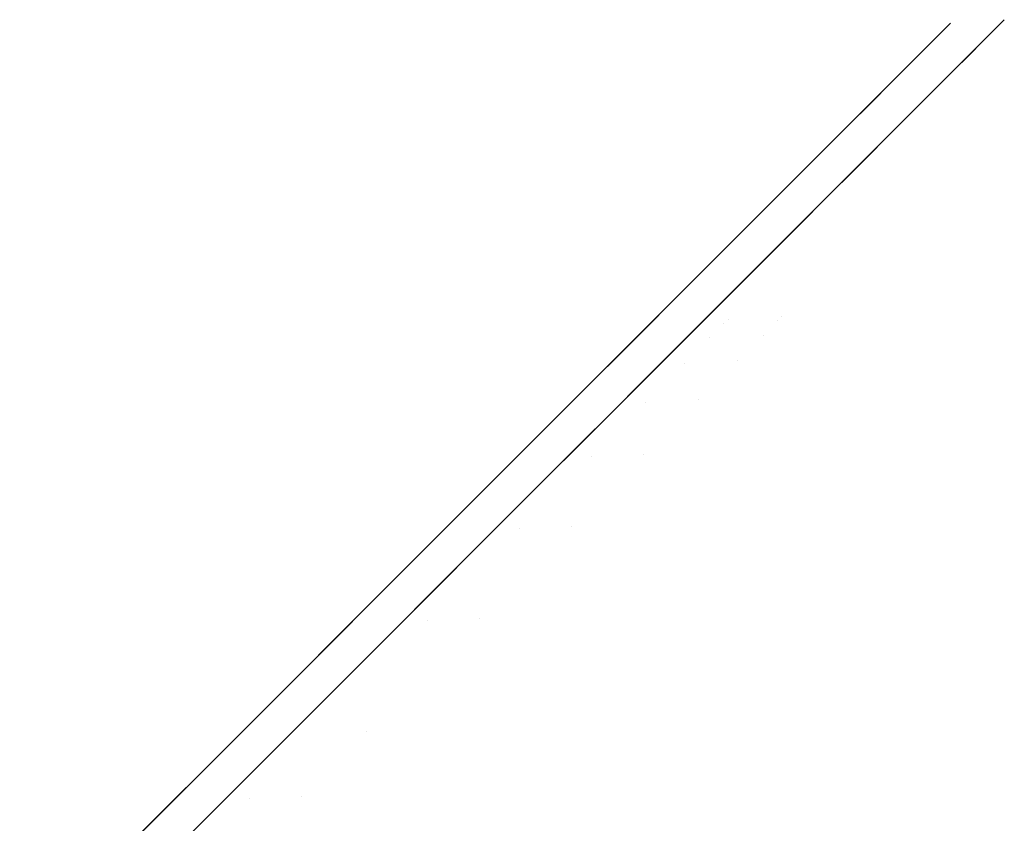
# Model space of a CAD drawing. Header units: centimetres. Extents: x -48.9 to -31, y -8.3 to 9.3.
# Tile 9 of 9: x -34.7 to -31, y 6.3 to 9.3. Entities that reach past the tile are written whole.
import ezdxf

# ---------------------------------------------------------------- set-up
doc = ezdxf.new("R2010")
doc.units = ezdxf.units.CM
doc.header["$LTSCALE"] = 2.54
doc.layers.add('Lucido design-1', color=7, linetype='Continuous')

# ---------------------------------------------------------------- blocks, each defined once
blk = doc.blocks.new('Gruppo-1')
at = {"color": 30, "linetype": 'Continuous', "lineweight": 9}
for points, invisible_edges in [([(-31.2673, 9.3175, -558.2069), (-32.095, 8.214, -558.3062), (-32.1474, 8.1616, -557.5601)], 11), ([(-32.1474, 8.1616, -557.5601), (-31.336, 9.2489, -557.3568), (-31.2673, 9.3175, -558.2069)], 9), ([(-31.2476, 9.3373, -559.0103), (-31.2808, 9.3041, -559.8126), (-32.095, 8.214, -559.7144)], 10), ([(-32.095, 8.214, -559.7144), (-32.0789, 8.2301, -559.0103), (-31.2476, 9.3373, -559.0103)], 11), ([(-32.095, 8.214, -558.3062), (-31.2673, 9.3175, -558.2069), (-31.2642, 9.3207, -558.2458)], 9), ([(-32.0789, 8.2301, -559.0103), (-32.095, 8.214, -558.3062), (-31.2642, 9.3207, -558.2458)], 11), ([(-31.2642, 9.3207, -558.2458), (-31.2476, 9.3373, -559.0103), (-32.0789, 8.2301, -559.0103)], 10), ([(-31.0658, 9.3308, -558.2048), (-31.1355, 9.2611, -557.3527), (-31.9487, 8.1713, -557.5564)], 10), ([(-31.9487, 8.1713, -557.5564), (-31.8962, 8.2239, -558.3044), (-31.0658, 9.3308, -558.2048)], 11), ([(-31.0466, 9.35, -559.0103), (-31.8801, 8.24, -559.0103), (-31.8962, 8.2239, -559.7161)], 11), ([(-31.8962, 8.2239, -559.7161), (-31.0799, 9.3167, -559.8146), (-31.0466, 9.35, -559.0103)], 9), ([(-31.0641, 9.3325, -558.2255), (-31.8962, 8.2239, -558.3044), (-31.8801, 8.24, -559.0103)], 11), ([(-31.0641, 9.3325, -558.2255), (-31.0658, 9.3308, -558.2048), (-31.8962, 8.2239, -558.3044)], 10), ([(-31.1067, 9.2899, -560.4642), (-31.0799, 9.3167, -559.8146), (-31.8962, 8.2239, -559.7161)], 10), ([(-31.8801, 8.24, -559.0103), (-31.0466, 9.35, -559.0103), (-31.0641, 9.3325, -558.2255)], 9), ([(-31.2673, 9.3175, -558.2069), (-31.336, 9.2489, -557.3568), (-31.1355, 9.2611, -557.3527)], 10), ([(-31.0799, 9.3167, -559.8146), (-31.2808, 9.3041, -559.8126), (-31.2476, 9.3373, -559.0103)], 9), ([(-31.2808, 9.3041, -559.8126), (-31.0799, 9.3167, -559.8146), (-31.1067, 9.2899, -560.4642)], 9), ([(-31.1355, 9.2611, -557.3527), (-31.0658, 9.3308, -558.2048), (-31.2673, 9.3175, -558.2069)], 10), ([(-31.2642, 9.3207, -558.2458), (-31.2673, 9.3175, -558.2069), (-31.0658, 9.3308, -558.2048)], 10), ([(-31.0466, 9.35, -559.0103), (-31.2476, 9.3373, -559.0103), (-31.2642, 9.3207, -558.2458)], 9), ([(-31.2642, 9.3207, -558.2458), (-31.0641, 9.3325, -558.2255), (-31.0466, 9.35, -559.0103)], 9), ([(-31.0658, 9.3308, -558.2048), (-31.0641, 9.3325, -558.2255), (-31.2642, 9.3207, -558.2458)], 10), ([(-31.2476, 9.3373, -559.0103), (-31.0466, 9.35, -559.0103), (-31.0799, 9.3167, -559.8146)], 9), ([(-32.095, 8.214, -559.7144), (-31.2808, 9.3041, -559.8126), (-31.3077, 9.2772, -560.4623)], 9), ([(-31.8962, 8.2239, -559.7161), (-31.9487, 8.1713, -560.4641), (-31.1067, 9.2899, -560.4642)], 11), ([(-31.9487, 8.1713, -560.4641), (-31.1315, 9.2651, -560.668), (-31.1067, 9.2899, -560.4642)], 9), ([(-31.1067, 9.2899, -560.4642), (-31.3077, 9.2772, -560.4623), (-31.2808, 9.3041, -559.8126)], 9), ([(-31.3077, 9.2772, -560.4623), (-31.1067, 9.2899, -560.4642), (-31.1315, 9.2651, -560.668)], 9), ([(-31.3322, 9.2527, -560.6638), (-31.4412, 9.1436, -561.5611), (-32.2428, 8.0662, -561.2466)], 10), ([(-32.2428, 8.0662, -561.2466), (-32.1474, 8.1616, -560.4604), (-31.3322, 9.2527, -560.6638)], 11), ([(-31.3077, 9.2772, -560.4623), (-32.1474, 8.1616, -560.4604), (-32.095, 8.214, -559.7144)], 11), ([(-31.3077, 9.2772, -560.4623), (-31.3322, 9.2527, -560.6638), (-32.1474, 8.1616, -560.4604)], 10), ([(-31.3685, 9.2164, -556.9539), (-31.336, 9.2489, -557.3568), (-32.1474, 8.1616, -557.5601)], 10), ([(-31.1315, 9.2651, -560.668), (-31.9487, 8.1713, -560.4641), (-32.0443, 8.0757, -561.2522)], 11), ([(-32.0443, 8.0757, -561.2522), (-31.2407, 9.1559, -561.5675), (-31.1315, 9.2651, -560.668)], 9), ([(-31.9487, 8.1713, -557.5564), (-31.1355, 9.2611, -557.3527), (-31.1699, 9.2267, -556.9319)], 9), ([(-31.2407, 9.1559, -561.5675), (-31.4412, 9.1436, -561.5611), (-31.3322, 9.2527, -560.6638)], 9), ([(-31.336, 9.2489, -557.3568), (-31.3685, 9.2164, -556.9539), (-31.1699, 9.2267, -556.9319)], 10), ([(-31.1699, 9.2267, -556.9319), (-31.1355, 9.2611, -557.3527), (-31.336, 9.2489, -557.3568)], 10), ([(-31.1315, 9.2651, -560.668), (-31.3322, 9.2527, -560.6638), (-31.3077, 9.2772, -560.4623)], 9), ([(-31.3322, 9.2527, -560.6638), (-31.1315, 9.2651, -560.668), (-31.2407, 9.1559, -561.5675)], 9), ([(-32.2428, 8.0662, -556.7739), (-31.4459, 9.139, -556.4614), (-31.3685, 9.2164, -556.9539)], 9), ([(-31.3685, 9.2164, -556.9539), (-32.1474, 8.1616, -557.5601), (-32.2428, 8.0662, -556.7739)], 11), ([(-32.0443, 8.0757, -556.7683), (-31.9487, 8.1713, -557.5564), (-31.1699, 9.2267, -556.9319)], 11), ([(-31.1699, 9.2267, -556.9319), (-31.2453, 9.1513, -556.455), (-32.0443, 8.0757, -556.7683)], 10), ([(-31.3685, 9.2164, -556.9539), (-31.4459, 9.139, -556.4614), (-31.2453, 9.1513, -556.455)], 10), ([(-31.2453, 9.1513, -556.455), (-31.1699, 9.2267, -556.9319), (-31.3685, 9.2164, -556.9539)], 10), ([(-32.2428, 8.0662, -561.2466), (-31.4412, 9.1436, -561.5611), (-31.4669, 9.1179, -561.7722)], 9), ([(-31.57, 9.0148, -555.6713), (-31.4459, 9.139, -556.4614), (-32.2428, 8.0662, -556.7739)], 10), ([(-32.1903, 7.9298, -562.0768), (-31.4127, 8.9839, -562.5055), (-31.266, 9.1306, -561.7758)], 9), ([(-31.266, 9.1306, -561.7758), (-32.0443, 8.0757, -561.2522), (-32.1903, 7.9298, -562.0768)], 11), ([(-31.266, 9.1306, -561.7758), (-31.2407, 9.1559, -561.5675), (-32.0443, 8.0757, -561.2522)], 10), ([(-32.0443, 8.0757, -556.7683), (-31.2453, 9.1513, -556.455), (-31.3729, 9.0237, -555.6477)], 9), ([(-31.4459, 9.139, -556.4614), (-31.57, 9.0148, -555.6713), (-31.3729, 9.0237, -555.6477)], 10), ([(-31.266, 9.1306, -561.7758), (-31.4669, 9.1179, -561.7722), (-31.4412, 9.1436, -561.5611)], 9), ([(-31.4669, 9.1179, -561.7722), (-31.266, 9.1306, -561.7758), (-31.4127, 8.9839, -562.5055)], 9), ([(-31.3729, 9.0237, -555.6477), (-31.2453, 9.1513, -556.455), (-31.4459, 9.139, -556.4614)], 10), ([(-31.4412, 9.1436, -561.5611), (-31.2407, 9.1559, -561.5675), (-31.266, 9.1306, -561.7758)], 9), ([(-32.3884, 7.9206, -562.0692), (-32.2428, 8.0662, -561.2466), (-31.4669, 9.1179, -561.7722)], 11), ([(-31.4669, 9.1179, -561.7722), (-31.6127, 8.9721, -562.4967), (-32.3884, 7.9206, -562.0692)], 10), ([(-31.4127, 8.9839, -562.5055), (-31.6127, 8.9721, -562.4967), (-31.4669, 9.1179, -561.7722)], 9), ([(-31.3729, 9.0237, -555.6477), (-32.1903, 7.9298, -555.9437), (-32.0443, 8.0757, -556.7683)], 11), ([(-31.3729, 9.0237, -555.6477), (-31.4053, 8.9913, -555.5124), (-32.1903, 7.9298, -555.9437)], 10), ([(-31.4053, 8.9913, -555.5124), (-31.3729, 9.0237, -555.6477), (-31.57, 9.0148, -555.6713)], 10), ([(-31.4053, 8.9913, -555.5124), (-31.6385, 8.7581, -554.5365), (-32.3944, 7.7257, -555.0884)], 10), ([(-32.3944, 7.7257, -555.0884), (-32.1903, 7.9298, -555.9437), (-31.4053, 8.9913, -555.5124)], 11), ([(-32.2428, 8.0662, -556.7739), (-32.3884, 7.9206, -555.9513), (-31.57, 9.0148, -555.6713)], 11), ([(-32.3884, 7.9206, -555.9513), (-31.6057, 8.9791, -555.5214), (-31.57, 9.0148, -555.6713)], 9), ([(-31.5245, 8.8721, -563.0617), (-31.4127, 8.9839, -562.5055), (-32.1903, 7.9298, -562.0768)], 10), ([(-31.6385, 8.7581, -554.5365), (-31.4053, 8.9913, -555.5124), (-31.6057, 8.9791, -555.5214)], 10), ([(-31.6127, 8.9721, -562.4967), (-31.4127, 8.9839, -562.5055), (-31.5245, 8.8721, -563.0617)], 9), ([(-31.57, 9.0148, -555.6713), (-31.6057, 8.9791, -555.5214), (-31.4053, 8.9913, -555.5124)], 10), ([(-31.6057, 8.9791, -555.5214), (-32.3884, 7.9206, -555.9513), (-32.5919, 7.7171, -555.0982)], 11), ([(-32.5919, 7.7171, -555.0982), (-31.8376, 8.7472, -554.5474), (-31.6057, 8.9791, -555.5214)], 9), ([(-32.3884, 7.9206, -562.0692), (-31.6127, 8.9721, -562.4967), (-31.7254, 8.8595, -563.0564)], 9), ([(-31.6057, 8.9791, -555.5214), (-31.8376, 8.7472, -554.5474), (-31.6385, 8.7581, -554.5365)], 10), ([(-31.5245, 8.8721, -563.0617), (-31.7254, 8.8595, -563.0564), (-31.6127, 8.9721, -562.4967)], 9), ([(-31.7254, 8.8595, -563.0564), (-32.5919, 7.7171, -562.9223), (-32.3884, 7.9206, -562.0692)], 11), ([(-31.7254, 8.8595, -563.0564), (-31.8436, 8.7413, -563.4692), (-32.5919, 7.7171, -562.9223)], 10), ([(-32.1903, 7.9298, -562.0768), (-32.3944, 7.7257, -562.9321), (-31.5245, 8.8721, -563.0617)], 11), ([(-32.3944, 7.7257, -562.9321), (-31.6442, 8.7524, -563.4803), (-31.5245, 8.8721, -563.0617)], 9), ([(-31.6442, 8.7524, -563.4803), (-31.8436, 8.7413, -563.4692), (-31.7254, 8.8595, -563.0564)], 9), ([(-31.7254, 8.8595, -563.0564), (-31.5245, 8.8721, -563.0617), (-31.6442, 8.7524, -563.4803)], 9), ([(-32.8612, 7.4478, -563.7975), (-32.5919, 7.7171, -562.9223), (-31.8436, 8.7413, -563.4692)], 11), ([(-31.8436, 8.7413, -563.4692), (-32.0811, 8.5037, -564.2988), (-32.8612, 7.4478, -563.7975)], 10), ([(-32.6644, 7.4557, -563.8095), (-31.8803, 8.5163, -564.306), (-31.6442, 8.7524, -563.4803)], 9), ([(-31.6442, 8.7524, -563.4803), (-32.3944, 7.7257, -562.9321), (-32.6644, 7.4557, -563.8095)], 11), ([(-31.8695, 8.7154, -554.4136), (-31.8376, 8.7472, -554.5474), (-32.5919, 7.7171, -555.0982)], 10), ([(-32.3944, 7.7257, -555.0884), (-31.6385, 8.7581, -554.5365), (-31.6739, 8.7227, -554.3887)], 9), ([(-31.8803, 8.5163, -564.306), (-32.0811, 8.5037, -564.2988), (-31.8436, 8.7413, -563.4692)], 9), ([(-31.8436, 8.7413, -563.4692), (-31.6442, 8.7524, -563.4803), (-31.8803, 8.5163, -564.306)], 9), ([(-31.8376, 8.7472, -554.5474), (-31.8695, 8.7154, -554.4136), (-31.6739, 8.7227, -554.3887)], 10), ([(-31.6739, 8.7227, -554.3887), (-31.6385, 8.7581, -554.5365), (-31.8376, 8.7472, -554.5474)], 10), ([(-31.8695, 8.7154, -554.4136), (-32.5919, 7.7171, -555.0982), (-32.8612, 7.4478, -554.223)], 11), ([(-32.8612, 7.4478, -554.223), (-32.15, 8.4348, -553.5526), (-31.8695, 8.7154, -554.4136)], 9), ([(-31.6739, 8.7227, -554.3887), (-31.9515, 8.4451, -553.5391), (-32.6644, 7.4557, -554.211)], 10), ([(-32.6644, 7.4557, -554.211), (-32.3944, 7.7257, -555.0884), (-31.6739, 8.7227, -554.3887)], 11), ([(-31.8695, 8.7154, -554.4136), (-32.15, 8.4348, -553.5526), (-31.9515, 8.4451, -553.5391)], 10), ([(-31.9515, 8.4451, -553.5391), (-31.6739, 8.7227, -554.3887), (-31.8695, 8.7154, -554.4136)], 10), ([(-32.6644, 7.4557, -563.8095), (-31.9475, 8.4491, -564.4834), (-31.8803, 8.5163, -564.306)], 9), ([(-32.0811, 8.5037, -564.2988), (-31.8803, 8.5163, -564.306), (-31.9475, 8.4491, -564.4834)], 9), ([(-32.0811, 8.5037, -564.2988), (-32.1461, 8.4388, -564.4699), (-32.8612, 7.4478, -563.7975)], 10), ([(-31.9475, 8.4491, -564.4834), (-32.1461, 8.4388, -564.4699), (-32.0811, 8.5037, -564.2988)], 9), ([(-32.1461, 8.4388, -564.4699), (-32.531, 8.0539, -565.4841), (-33.2038, 7.1052, -564.6833)], 10), ([(-33.2038, 7.1052, -564.6833), (-32.8612, 7.4478, -563.7975), (-32.1461, 8.4388, -564.4699)], 11), ([(-31.9475, 8.4491, -564.4834), (-32.6644, 7.4557, -563.8095), (-33.0078, 7.1123, -564.6975)], 11), ([(-33.0078, 7.1123, -564.6975), (-32.3302, 8.0664, -565.4931), (-31.9475, 8.4491, -564.4834)], 9), ([(-32.266, 8.3188, -553.1968), (-32.15, 8.4348, -553.5526), (-32.8612, 7.4478, -554.223)], 10), ([(-32.6644, 7.4557, -554.211), (-31.9515, 8.4451, -553.5391), (-32.0718, 8.3248, -553.171)], 9), ([(-32.3302, 8.0664, -565.4931), (-32.531, 8.0539, -565.4841), (-32.1461, 8.4388, -564.4699)], 9), ([(-32.1461, 8.4388, -564.4699), (-31.9475, 8.4491, -564.4834), (-32.3302, 8.0664, -565.4931)], 9), ([(-32.15, 8.4348, -553.5526), (-32.266, 8.3188, -553.1968), (-32.0718, 8.3248, -553.171)], 10), ([(-32.0718, 8.3248, -553.171), (-31.9515, 8.4451, -553.5391), (-32.15, 8.4348, -553.5526)], 10), ([(-33.0078, 7.1123, -553.323), (-32.6644, 7.4557, -554.211), (-32.0718, 8.3248, -553.171)], 11), ([(-32.0718, 8.3248, -553.171), (-32.3448, 8.0518, -552.5286), (-33.0078, 7.1123, -553.323)], 10), ([(-32.3448, 8.0518, -552.5286), (-32.0718, 8.3248, -553.171), (-32.266, 8.3188, -553.1968)], 10), ([(-33.2038, 7.1052, -553.3372), (-32.5423, 8.0425, -552.5446), (-32.266, 8.3188, -553.1968)], 9), ([(-32.266, 8.3188, -553.1968), (-32.8612, 7.4478, -554.223), (-33.2038, 7.1052, -553.3372)], 11), ([(-32.266, 8.3188, -553.1968), (-32.5423, 8.0425, -552.5446), (-32.3448, 8.0518, -552.5286)], 10), ([(-32.9631, 7.1064, -558.4061), (-33.0081, 7.0614, -557.7659), (-32.1474, 8.1616, -557.5601), (-32.095, 8.214, -558.3062)], 15), ([(-32.095, 8.214, -559.7144), (-32.1474, 8.1616, -560.4604), (-33.0081, 7.0614, -560.2546), (-32.9631, 7.1064, -559.6144)], 15), ([(-32.095, 8.214, -558.3062), (-32.0789, 8.2301, -559.0103), (-32.9493, 7.1202, -559.0103), (-32.9631, 7.1064, -558.4061)], 15), ([(-32.9631, 7.1064, -559.6144), (-32.9493, 7.1202, -559.0103), (-32.0789, 8.2301, -559.0103), (-32.095, 8.214, -559.7144)], 15), ([(-31.8962, 8.2239, -558.3044), (-31.9487, 8.1713, -557.5564), (-32.8115, 7.0684, -557.7628), (-32.7665, 7.1134, -558.4046)], 15), ([(-32.7665, 7.1134, -559.6159), (-32.8115, 7.0684, -560.2577), (-31.9487, 8.1713, -560.4641), (-31.8962, 8.2239, -559.7161)], 15), ([(-32.7665, 7.1134, -558.4046), (-32.7527, 7.1273, -559.0103), (-31.8801, 8.24, -559.0103), (-31.8962, 8.2239, -558.3044)], 15), ([(-31.8962, 8.2239, -559.7161), (-31.8801, 8.24, -559.0103), (-32.7527, 7.1273, -559.0103), (-32.7665, 7.1134, -559.6159)], 15), ([(-32.2428, 8.0662, -556.7739), (-32.1474, 8.1616, -557.5601), (-33.0081, 7.0614, -557.7659), (-33.0899, 6.9796, -557.0913)], 15), ([(-33.0899, 6.9796, -560.9292), (-33.0081, 7.0614, -560.2546), (-32.1474, 8.1616, -560.4604), (-32.2428, 8.0662, -561.2466)], 15), ([(-32.8936, 6.9864, -557.0865), (-32.8115, 7.0684, -557.7628), (-31.9487, 8.1713, -557.5564), (-32.0443, 8.0757, -556.7683)], 15), ([(-32.0443, 8.0757, -561.2522), (-31.9487, 8.1713, -560.4641), (-32.8115, 7.0684, -560.2577), (-32.8936, 6.9864, -560.934)], 15), ([(-33.0899, 6.9796, -557.0913), (-33.2148, 6.8546, -556.3855), (-32.3884, 7.9206, -555.9513), (-32.2428, 8.0662, -556.7739)], 15), ([(-32.2428, 8.0662, -561.2466), (-32.3884, 7.9206, -562.0692), (-33.2148, 6.8546, -561.6351), (-33.0899, 6.9796, -560.9292)], 15), ([(-32.0443, 8.0757, -556.7683), (-32.1903, 7.9298, -555.9437), (-33.0188, 6.8611, -556.3789), (-32.8936, 6.9864, -557.0865)], 15), ([(-32.8936, 6.9864, -560.934), (-33.0188, 6.8611, -561.6416), (-32.1903, 7.9298, -562.0768), (-32.0443, 8.0757, -561.2522)], 15), ([(-32.334, 8.0626, -565.5011), (-32.3302, 8.0664, -565.4931), (-33.0078, 7.1123, -564.6975)], 10), ([(-32.3302, 8.0664, -565.4931), (-32.334, 8.0626, -565.5011), (-32.531, 8.0539, -565.4841)], 10), ([(-32.5314, 8.0534, -565.4851), (-33.0135, 7.5713, -566.4916), (-33.6262, 6.6828, -565.5651), (-33.2038, 7.1052, -564.6833)], 14), ([(-32.334, 8.0626, -565.5011), (-33.0078, 7.1123, -564.6975), (-33.4312, 6.6889, -565.5815)], 11), ([(-33.4312, 6.6889, -565.5815), (-32.817, 7.5796, -566.5103), (-32.334, 8.0626, -565.5011)], 9), ([(-32.531, 8.0539, -565.4841), (-32.5314, 8.0534, -565.4851), (-33.2038, 7.1052, -564.6833)], 10), ([(-32.7567, 7.8282, -552.0387), (-32.5423, 8.0425, -552.5446), (-33.2038, 7.1052, -553.3372)], 10), ([(-32.817, 7.5796, -566.5103), (-33.0135, 7.5713, -566.4916), (-32.5314, 8.0534, -565.4851)], 9), ([(-33.0078, 7.1123, -553.323), (-32.3448, 8.0518, -552.5286), (-32.5668, 7.8298, -552.0061)], 9), ([(-32.5314, 8.0534, -565.4851), (-32.334, 8.0626, -565.5011), (-32.817, 7.5796, -566.5103)], 9), ([(-32.5423, 8.0425, -552.5446), (-32.7567, 7.8282, -552.0387), (-32.5668, 7.8298, -552.0061)], 10), ([(-32.5668, 7.8298, -552.0061), (-32.3448, 8.0518, -552.5286), (-32.5423, 8.0425, -552.5446)], 10), ([(-32.334, 8.0626, -565.5011), (-32.5314, 8.0534, -565.4851), (-32.531, 8.0539, -565.4841)], 9), ([(-32.5919, 7.7171, -555.0982), (-32.3884, 7.9206, -555.9513), (-33.2148, 6.8546, -556.3855), (-33.3895, 6.6799, -555.6534)], 15), ([(-33.3895, 6.6799, -562.3671), (-33.2148, 6.8546, -561.6351), (-32.3884, 7.9206, -562.0692), (-32.5919, 7.7171, -562.9223)], 15), ([(-33.194, 6.686, -555.645), (-33.0188, 6.8611, -556.3789), (-32.1903, 7.9298, -555.9437), (-32.3944, 7.7257, -555.0884)], 15), ([(-32.3944, 7.7257, -562.9321), (-32.1903, 7.9298, -562.0768), (-33.0188, 6.8611, -561.6416), (-33.194, 6.686, -562.3755)], 15), ([(-33.2038, 7.1052, -553.3372), (-33.6262, 6.6828, -552.4554), (-32.7567, 7.8282, -552.0387)], 11), ([(-33.6262, 6.6828, -552.4554), (-33.0248, 7.5601, -551.5411), (-32.7567, 7.8282, -552.0387)], 9), ([(-32.5668, 7.8298, -552.0061), (-33.4312, 6.6889, -552.439), (-33.0078, 7.1123, -553.323)], 11), ([(-32.5668, 7.8298, -552.0061), (-32.8256, 7.571, -551.5194), (-33.4312, 6.6889, -552.439)], 10), ([(-32.7567, 7.8282, -552.0387), (-33.0248, 7.5601, -551.5411), (-32.8256, 7.571, -551.5194)], 10), ([(-32.8256, 7.571, -551.5194), (-32.5668, 7.8298, -552.0061), (-32.7567, 7.8282, -552.0387)], 10), ([(-33.3895, 6.6799, -555.6534), (-33.6206, 6.4489, -554.9024), (-32.8612, 7.4478, -554.223), (-32.5919, 7.7171, -555.0982)], 15), ([(-32.5919, 7.7171, -562.9223), (-32.8612, 7.4478, -563.7975), (-33.6206, 6.4489, -563.1181), (-33.3895, 6.6799, -562.3671)], 15), ([(-32.3944, 7.7257, -555.0884), (-32.6644, 7.4557, -554.211), (-33.4256, 6.4543, -554.8922), (-33.194, 6.686, -555.645)], 15), ([(-33.194, 6.686, -562.3755), (-33.4256, 6.4543, -563.1284), (-32.6644, 7.4557, -563.8095), (-32.3944, 7.7257, -562.9321)], 15), ([(-33.0135, 7.5713, -566.4916), (-33.3005, 7.2843, -566.975), (-33.869, 6.44, -565.9989)], 10), ([(-33.869, 6.44, -565.9989), (-33.6262, 6.6828, -565.5651), (-33.0135, 7.5713, -566.4916)], 11), ([(-33.0248, 7.5601, -551.5411), (-33.6262, 6.6828, -552.4554), (-33.869, 6.44, -552.0216)], 11), ([(-33.869, 6.44, -552.0216), (-33.2953, 7.2895, -551.0389), (-33.0248, 7.5601, -551.5411)], 9), ([(-32.817, 7.5796, -566.5103), (-33.4312, 6.6889, -565.5815), (-33.6746, 6.4454, -566.0164)], 11), ([(-33.6746, 6.4454, -566.0164), (-33.1047, 7.2919, -566.9949), (-32.817, 7.5796, -566.5103)], 9), ([(-32.8256, 7.571, -551.5194), (-33.0909, 7.3057, -551.0205), (-33.6746, 6.4454, -552.0041)], 10), ([(-33.6746, 6.4454, -552.0041), (-33.4312, 6.6889, -552.439), (-32.8256, 7.571, -551.5194)], 11), ([(-33.1047, 7.2919, -566.9949), (-33.3005, 7.2843, -566.975), (-33.0135, 7.5713, -566.4916)], 9), ([(-33.0248, 7.5601, -551.5411), (-33.2953, 7.2895, -551.0389), (-33.0909, 7.3057, -551.0205)], 10), ([(-33.0135, 7.5713, -566.4916), (-32.817, 7.5796, -566.5103), (-33.1047, 7.2919, -566.9949)], 9), ([(-33.0909, 7.3057, -551.0205), (-32.8256, 7.571, -551.5194), (-33.0248, 7.5601, -551.5411)], 10), ([(-33.2038, 7.1052, -553.3372), (-32.8612, 7.4478, -554.223), (-33.6206, 6.4489, -554.9024), (-33.9145, 6.1549, -554.1423)], 15), ([(-33.9145, 6.1549, -563.8782), (-33.6206, 6.4489, -563.1181), (-32.8612, 7.4478, -563.7975), (-33.2038, 7.1052, -564.6833)], 15), ([(-33.7203, 6.1597, -554.1302), (-33.4256, 6.4543, -554.8922), (-32.6644, 7.4557, -554.211), (-33.0078, 7.1123, -553.323)], 15), ([(-33.0078, 7.1123, -564.6975), (-32.6644, 7.4557, -563.8095), (-33.4256, 6.4543, -563.1284), (-33.7203, 6.1597, -563.8904)], 15), ([(-33.0951, 7.3015, -551.0142), (-33.4072, 6.9894, -550.5395), (-33.9398, 6.1803, -551.5772)], 10), ([(-33.9398, 6.1803, -551.5772), (-33.6746, 6.4454, -552.0041), (-33.0951, 7.3015, -551.0142)], 11), ([(-33.1047, 7.2919, -566.9949), (-33.6746, 6.4454, -566.0164), (-33.9398, 6.1803, -566.4433)], 11), ([(-33.9398, 6.1803, -566.4433), (-33.3995, 6.9971, -567.4914), (-33.1047, 7.2919, -566.9949)], 9), ([(-33.0909, 7.3057, -551.0205), (-33.0951, 7.3015, -551.0142), (-33.6746, 6.4454, -552.0041)], 10), ([(-33.4072, 6.9894, -550.5395), (-33.0951, 7.3015, -551.0142), (-33.3665, 7.2184, -550.9068)], 10), ([(-33.3005, 7.2843, -566.975), (-33.1047, 7.2919, -566.9949), (-33.3995, 6.9971, -567.4914)], 9), ([(-33.0951, 7.3015, -551.0142), (-33.2953, 7.2895, -551.0389), (-33.3665, 7.2184, -550.9068)], 9), ([(-33.2953, 7.2895, -551.0389), (-33.0951, 7.3015, -551.0142), (-33.0909, 7.3057, -551.0205)], 9), ([(-33.3005, 7.2843, -566.975), (-33.5946, 6.9903, -567.4702), (-34.1335, 6.1755, -566.4248)], 10), ([(-34.1335, 6.1755, -566.4248), (-33.869, 6.44, -565.9989), (-33.3005, 7.2843, -566.975)], 11), ([(-33.3665, 7.2184, -550.9068), (-33.2953, 7.2895, -551.0389), (-33.869, 6.44, -552.0216)], 10), ([(-33.3995, 6.9971, -567.4914), (-33.5946, 6.9903, -567.4702), (-33.3005, 7.2843, -566.975)], 9), ([(-34.1335, 6.1755, -551.5958), (-33.6013, 6.9835, -550.5598), (-33.3665, 7.2184, -550.9068)], 9), ([(-33.3665, 7.2184, -550.9068), (-33.869, 6.44, -552.0216), (-34.1335, 6.1755, -551.5958)], 11), ([(-33.3665, 7.2184, -550.9068), (-33.6013, 6.9835, -550.5598), (-33.4072, 6.9894, -550.5395)], 10), ([(-33.0078, 7.1123, -553.323), (-33.4312, 6.6889, -552.439), (-34.0836, 5.7963, -553.3716), (-33.7203, 6.1597, -554.1302)], 15), ([(-33.7203, 6.1597, -563.8904), (-34.0836, 5.7963, -564.6489), (-33.4312, 6.6889, -565.5815), (-33.0078, 7.1123, -564.6975)], 15), ([(-33.8697, 5.9968, -558.5064), (-33.9072, 5.9593, -557.9724), (-33.0081, 7.0614, -557.7659), (-32.9631, 7.1064, -558.4061)], 15), ([(-32.9631, 7.1064, -559.6144), (-33.0081, 7.0614, -560.2546), (-33.9072, 5.9593, -560.0481), (-33.8697, 5.9968, -559.5142)], 15), ([(-32.9631, 7.1064, -558.4061), (-32.9493, 7.1202, -559.0103), (-33.8582, 6.0083, -559.0103), (-33.8697, 5.9968, -558.5064)], 15), ([(-33.8697, 5.9968, -559.5142), (-33.8582, 6.0083, -559.0103), (-32.9493, 7.1202, -559.0103), (-32.9631, 7.1064, -559.6144)], 15), ([(-32.7665, 7.1134, -558.4046), (-32.8115, 7.0684, -557.7628), (-33.7129, 5.9635, -557.9698), (-33.6753, 6.0011, -558.5051)], 15), ([(-33.6753, 6.0011, -559.5154), (-33.7129, 5.9635, -560.0507), (-32.8115, 7.0684, -560.2577), (-32.7665, 7.1134, -559.6159)], 15), ([(-33.6753, 6.0011, -558.5051), (-33.6638, 6.0127, -559.0103), (-32.7527, 7.1273, -559.0103), (-32.7665, 7.1134, -558.4046)], 15), ([(-32.7665, 7.1134, -559.6159), (-32.7527, 7.1273, -559.0103), (-33.6638, 6.0127, -559.0103), (-33.6753, 6.0011, -559.5154)], 15), ([(-33.9145, 6.1549, -554.1423), (-34.277, 5.7925, -553.3857), (-33.6262, 6.6828, -552.4554), (-33.2038, 7.1052, -553.3372)], 15), ([(-33.2038, 7.1052, -564.6833), (-33.6262, 6.6828, -565.5651), (-34.277, 5.7925, -564.6348), (-33.9145, 6.1549, -563.8782)], 15), ([(-33.0899, 6.9796, -557.0913), (-33.0081, 7.0614, -557.7659), (-33.9072, 5.9593, -557.9724), (-33.9754, 5.8911, -557.4098)], 15), ([(-33.9754, 5.8911, -560.6108), (-33.9072, 5.9593, -560.0481), (-33.0081, 7.0614, -560.2546), (-33.0899, 6.9796, -560.9292)], 15), ([(-33.7813, 5.8951, -557.4058), (-33.7129, 5.9635, -557.9698), (-32.8115, 7.0684, -557.7628), (-32.8936, 6.9864, -557.0865)], 15), ([(-32.8936, 6.9864, -560.934), (-32.8115, 7.0684, -560.2577), (-33.7129, 5.9635, -560.0507), (-33.7813, 5.8951, -560.6148)], 15), ([(-33.4331, 6.9635, -567.5481), (-33.3995, 6.9971, -567.4914), (-33.9398, 6.1803, -566.4433)], 10), ([(-33.6289, 6.9559, -567.528), (-33.5946, 6.9903, -567.4702), (-33.3995, 6.9971, -567.4914), (-33.4331, 6.9635, -567.5481)], 10), ([(-33.6013, 6.9835, -550.5598), (-34.1335, 6.1755, -551.5958), (-34.4199, 5.8891, -551.1807)], 11), ([(-34.4199, 5.8891, -551.1807), (-33.9249, 6.6599, -550.0815), (-33.6013, 6.9835, -550.5598)], 9), ([(-33.4072, 6.9894, -550.5395), (-33.7267, 6.6699, -550.0538), (-34.2269, 5.8931, -551.1611)], 10), ([(-34.2269, 5.8931, -551.1611), (-33.9398, 6.1803, -551.5772), (-33.4072, 6.9894, -550.5395)], 11), ([(-33.4331, 6.9635, -567.5481), (-33.9398, 6.1803, -566.4433), (-34.2269, 5.8931, -566.8594)], 11), ([(-34.2269, 5.8931, -566.8594), (-33.7357, 6.6609, -567.953), (-33.4331, 6.9635, -567.5481)], 9), ([(-34.1335, 6.1755, -566.4248), (-33.5946, 6.9903, -567.4702), (-33.6289, 6.9559, -567.528)], 9), ([(-33.9754, 5.8911, -557.4098), (-34.0796, 5.7869, -556.8211), (-33.2148, 6.8546, -556.3855), (-33.0899, 6.9796, -557.0913)], 15), ([(-33.0899, 6.9796, -560.9292), (-33.2148, 6.8546, -561.6351), (-34.0796, 5.7869, -561.1994), (-33.9754, 5.8911, -560.6108)], 15), ([(-33.6013, 6.9835, -550.5598), (-33.9249, 6.6599, -550.0815), (-33.7267, 6.6699, -550.0538)], 10), ([(-32.8936, 6.9864, -557.0865), (-33.0188, 6.8611, -556.3789), (-33.8858, 5.7906, -556.8156), (-33.7813, 5.8951, -557.4058)], 15), ([(-33.7813, 5.8951, -560.6148), (-33.8858, 5.7906, -561.2049), (-33.0188, 6.8611, -561.6416), (-32.8936, 6.9864, -560.934)], 15), ([(-33.6289, 6.9559, -567.528), (-33.4331, 6.9635, -567.5481), (-33.7357, 6.6609, -567.953)], 9), ([(-33.7267, 6.6699, -550.0538), (-33.4072, 6.9894, -550.5395), (-33.6013, 6.9835, -550.5598)], 10), ([(-33.6289, 6.9559, -567.528), (-33.9299, 6.6549, -567.9307), (-34.4199, 5.8891, -566.8398)], 10), ([(-34.4199, 5.8891, -566.8398), (-34.1335, 6.1755, -566.4248), (-33.6289, 6.9559, -567.528)], 11), ([(-33.7357, 6.6609, -567.953), (-33.9299, 6.6549, -567.9307), (-33.6289, 6.9559, -567.528)], 9), ([(-33.3895, 6.6799, -555.6534), (-33.2148, 6.8546, -556.3855), (-34.0796, 5.7869, -556.8211), (-34.2253, 5.6412, -556.2105)], 15), ([(-34.2253, 5.6412, -561.81), (-34.0796, 5.7869, -561.1994), (-33.2148, 6.8546, -561.6351), (-33.3895, 6.6799, -562.3671)], 15), ([(-34.0318, 5.6446, -556.2035), (-33.8858, 5.7906, -556.8156), (-33.0188, 6.8611, -556.3789), (-33.194, 6.686, -555.645)], 15), ([(-33.194, 6.686, -562.3755), (-33.0188, 6.8611, -561.6416), (-33.8858, 5.7906, -561.2049), (-34.0318, 5.6446, -561.817)], 15), ([(-34.2253, 5.6412, -556.2105), (-34.4181, 5.4484, -555.5842), (-33.6206, 6.4489, -554.9024), (-33.3895, 6.6799, -555.6534)], 15), ([(-33.3895, 6.6799, -562.3671), (-33.6206, 6.4489, -563.1181), (-34.4181, 5.4484, -562.4363), (-34.2253, 5.6412, -561.81)], 15), ([(-34.277, 5.7925, -564.6348), (-33.6262, 6.6828, -565.5651), (-33.869, 6.44, -565.9989)], 11), ([(-33.869, 6.44, -552.0216), (-33.6262, 6.6828, -552.4554), (-34.277, 5.7925, -553.3857)], 11), ([(-34.2269, 5.8931, -551.1611), (-33.7267, 6.6699, -550.0538), (-33.7541, 6.6425, -550.0122)], 9), ([(-33.194, 6.686, -555.645), (-33.4256, 6.4543, -554.8922), (-34.2251, 5.4514, -555.5756), (-34.0318, 5.6446, -556.2035)], 15), ([(-34.0318, 5.6446, -561.817), (-34.2251, 5.4514, -562.4449), (-33.4256, 6.4543, -563.1284), (-33.194, 6.686, -562.3755)], 15), ([(-34.0836, 5.7963, -553.3716), (-33.4312, 6.6889, -552.439), (-33.6746, 6.4454, -552.0041)], 11), ([(-33.6746, 6.4454, -566.0164), (-33.4312, 6.6889, -565.5815), (-34.0836, 5.7963, -564.6489)], 11), ([(-33.7541, 6.6425, -550.0122), (-33.7267, 6.6699, -550.0538), (-33.9249, 6.6599, -550.0815)], 10), ([(-33.9299, 6.6549, -567.9307), (-34.2775, 6.3074, -568.3956), (-34.7283, 5.5807, -567.2412)], 10), ([(-34.7283, 5.5807, -567.2412), (-34.4199, 5.8891, -566.8398), (-33.9299, 6.6549, -567.9307)], 11), ([(-33.7357, 6.6609, -567.953), (-34.2269, 5.8931, -566.8594), (-34.5361, 5.584, -567.2618)], 11), ([(-34.5361, 5.584, -567.2618), (-34.084, 6.3126, -568.4192), (-33.7357, 6.6609, -567.953)], 9), ([(-33.7541, 6.6425, -550.0122), (-34.0869, 6.3097, -549.6069), (-34.5361, 5.584, -550.7587)], 10), ([(-34.5361, 5.584, -550.7587), (-34.2269, 5.8931, -551.1611), (-33.7541, 6.6425, -550.0122)], 11), ([(-34.0396, 6.5453, -549.9121), (-33.9249, 6.6599, -550.0815), (-34.4199, 5.8891, -551.1807)], 10), ([(-34.084, 6.3126, -568.4192), (-34.2775, 6.3074, -568.3956), (-33.9299, 6.6549, -567.9307)], 9), ([(-34.0869, 6.3097, -549.6069), (-33.7541, 6.6425, -550.0122), (-34.0396, 6.5453, -549.9121)], 10), ([(-33.9299, 6.6549, -567.9307), (-33.7357, 6.6609, -567.953), (-34.084, 6.3126, -568.4192)], 9), ([(-33.9249, 6.6599, -550.0815), (-34.0396, 6.5453, -549.9121), (-33.7541, 6.6425, -550.0122)], 10), ([(-34.4199, 5.8891, -551.1807), (-34.7283, 5.5807, -550.7793), (-34.0396, 6.5453, -549.9121)], 11), ([(-34.7283, 5.5807, -550.7793), (-34.279, 6.3058, -549.6288), (-34.0396, 6.5453, -549.9121)], 9), ([(-34.0396, 6.5453, -549.9121), (-34.279, 6.3058, -549.6288), (-34.0869, 6.3097, -549.6069)], 10), ([(-33.9145, 6.1549, -554.1423), (-33.6206, 6.4489, -554.9024), (-34.4181, 5.4484, -555.5842), (-34.6632, 5.2033, -554.9502)], 15), ([(-34.6632, 5.2033, -563.0703), (-34.4181, 5.4484, -562.4363), (-33.6206, 6.4489, -563.1181), (-33.9145, 6.1549, -563.8782)], 15), ([(-34.0836, 5.7963, -564.6489), (-34.52, 5.3599, -565.3884), (-33.6746, 6.4454, -566.0164)], 11), ([(-34.52, 5.3599, -565.3884), (-33.9398, 6.1803, -566.4433), (-33.6746, 6.4454, -566.0164)], 11), ([(-33.6746, 6.4454, -552.0041), (-34.52, 5.3599, -552.6322), (-34.0836, 5.7963, -553.3716)], 11), ([(-33.6746, 6.4454, -552.0041), (-33.9398, 6.1803, -551.5772), (-34.52, 5.3599, -552.6322)], 11), ([(-34.4708, 5.2056, -554.9401), (-34.2251, 5.4514, -555.5756), (-33.4256, 6.4543, -554.8922), (-33.7203, 6.1597, -554.1302)], 15), ([(-33.7203, 6.1597, -563.8904), (-33.4256, 6.4543, -563.1284), (-34.2251, 5.4514, -562.4449), (-34.4708, 5.2056, -563.0805)], 15), ([(-33.869, 6.44, -565.9989), (-34.7123, 5.3572, -565.3725), (-34.277, 5.7925, -564.6348)], 11), ([(-34.277, 5.7925, -553.3857), (-34.7123, 5.3572, -552.6481), (-33.869, 6.44, -552.0216)], 11), ([(-34.7123, 5.3572, -552.6481), (-34.1335, 6.1755, -551.5958), (-33.869, 6.44, -552.0216)], 11), ([(-33.869, 6.44, -565.9989), (-34.1335, 6.1755, -566.4248), (-34.7123, 5.3572, -565.3725)], 11)]:
    blk.add_3dface(points, dxfattribs=dict(at, invisible_edges=invisible_edges))
blk = doc.blocks.new('Gruppo-2-1')
at = {"color": 7}
blk.add_blockref('Gruppo-1', (0, 0), dxfattribs=at)
blk = doc.blocks.new('Gruppo-4-1')
at = {"color": 7}
blk.add_blockref('Gruppo-2-1', (0, 0), dxfattribs=at)

msp = doc.modelspace()

# ---------------------------------------------------------------- block references
at = {"layer": 'Lucido design-1', "color": 7}
msp.add_blockref('Gruppo-4-1', (0, 0), dxfattribs=at)

doc.saveas('drawing.dxf')
